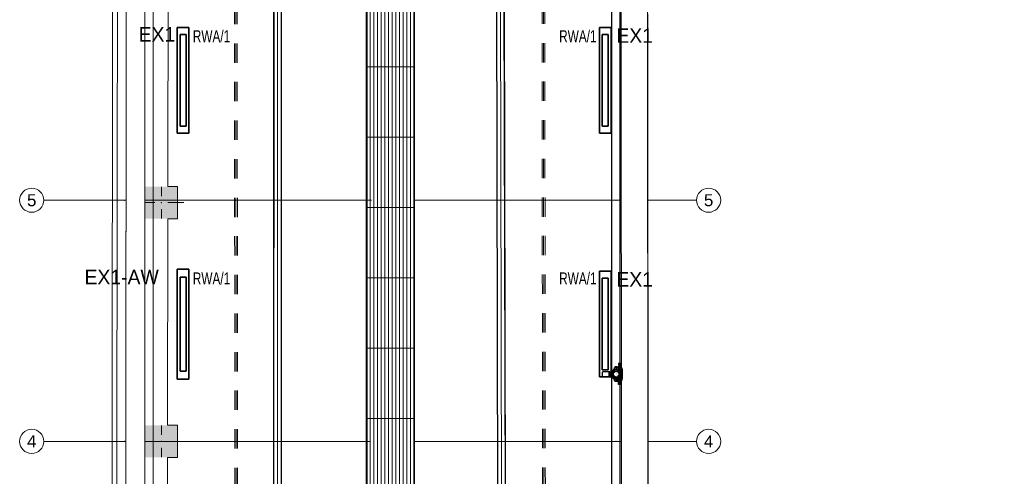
# Model space of a CAD drawing. Header units: millimetres. Extents: x -70539 to 23478, y -51814 to 44720.
# Tile 230 of 256: x -39699 to -27463, y 14345 to 20026. Entities that reach past the tile are written whole.
import ezdxf
from ezdxf.enums import TextEntityAlignment as Align

# ---------------------------------------------------------------- set-up
doc = ezdxf.new("R2010")
doc.units = ezdxf.units.MM
doc.set_wipeout_variables(frame=1)
doc.linetypes.add('A.01 RZUT PARTERU$0$Przerywana', pattern=[48, 24, -24])
doc.linetypes.add('A.01 RZUT PARTERU$0$Wipeout_Contour', pattern=[100, 0, -100])
for name, color, linetype, lineweight, true_color in [('A.01 RZUT PARTERU$0$00 - odbojniki_Nr_pióra__95', 7, 'Continuous', 20, 0x7c7c7c), ('A.01 RZUT PARTERU$0$00 - SUFIT Z BLACHY_Nr_pióra__95', 7, 'Continuous', 13, 0x7c7c7c), ('A.01 RZUT PARTERU$0$280-A Dachy Powłoki_Nr_pióra__95', 7, 'Continuous', 20, 0x7c7c7c), ('A.01 RZUT PARTERU$0$410-K Osie główne_Nr_pióra__95', 7, 'Continuous', 20, 0x7c7c7c), ('A.01 RZUT PARTERU$0$420-K Ściany_Nr_pióra__95', 7, 'Continuous', 20, 0x7c7c7c), ('A.01 RZUT PARTERU$0$440-K Słupy_Nr_pióra__95', 7, 'Continuous', 20, 0x7c7c7c), ('A.01 RZUT PARTERU$0$460 - Stropy_Nr_pióra__95', 7, 'Continuous', 13, 0x7c7c7c)]:
    doc.layers.add(name, color=color, linetype=linetype, lineweight=lineweight, true_color=true_color)
for name, color, linetype, lineweight in [('A.01 RZUT PARTERU$0$201-A Ppoż_Nr_pióra__31', 1, 'Continuous', 30), ('A.01 RZUT PARTERU$0$410-K Osie główne_Nr_pióra__1', 7, 'Continuous', 20), ('XREF', 8, 'Continuous', 9)]:
    doc.layers.add(name, color=color, linetype=linetype, lineweight=lineweight)
for name, color, linetype in [('A.01 RZUT PARTERU$0$420-K Ściany', 7, 'Continuous'), ('A.01 RZUT PARTERU$0$460 - Stropy', 7, 'Continuous'), ('ALTER_detekcja_gazu', 6, 'Continuous'), ('e_adresy', 10, 'Continuous')]:
    doc.layers.add(name, color=color, linetype=linetype)
doc.layers.add('DLX_LUM', color=1, linetype='Continuous', true_color=0xff0000)
doc.layers.add('DLX_LUMKEY_IDX', color=1, linetype='Continuous', true_color=0xff0000)
doc.styles.add('A.01 RZUT PARTERU$0$STYL_AUTOMATYCZNY_2', font='arial.ttf')
doc.styles.get("Standard").update_dxf_attribs({"font": 'arial.ttf'})
doc.styles.add('TableTextStyle', font='txt')
doc.linetypes.add('A.01 RZUT PARTERU$0$PPOZ REI 60', pattern='A,0,[1,A.01 RZUT PARTERU1.Shx,S=1.984127,R=0,X=0,Y=0],-400,0', length=400)

# ---------------------------------------------------------------- blocks, each defined once
blk = doc.blocks.new('A$C24A855FB')
at = {"color": 5}
for p, q in [((235, 261), (200, 261)), ((200, 261), (200, 251)), ((200, 251), (200, 251)), ((200, 251), (200, 241)), ((235, 251), (200, 251)), ((235, 261), (235, 251)), ((235, 251), (235, 251)), ((235, 251), (235, 241)), ((9, 158), (0, 153)), ((0, 153), (0, 107)), ((95, 158), (9, 158)), ((81, 158), (81, 103)), ((92, 158), (92, 103)), ((96, 156), (95, 158)), ((111, 156), (96, 156)), ((113, 142), (106, 140)), ((113, 162), (118, 156)), ((132, 175), (125, 177)), ((144, 183), (143, 191)), ((149, 193), (157, 219)), ((165, 190), (162, 197)), ((165, 224), (183, 224)), ((184, 196), (180, 190)), ((189, 219), (193, 208)), ((199, 208), (191, 208)), ((191, 208), (191, 195)), ((200, 219), (199, 219)), ((199, 219), (199, 208)), ((199, 208), (236, 208)), ((200, 241), (204, 241)), ((204, 231), (200, 231)), ((200, 231), (200, 219)), ((235, 219), (200, 219)), ((202, 190), (201, 184)), ((204, 241), (204, 231)), ((204, 241), (232, 241)), ((232, 231), (204, 231)), ((211, 194), (207, 191)), ((207, 191), (207, 188)), ((225, 194), (211, 194)), ((211, 194), (211, 186)), ((216, 188), (214, 185)), ((214, 185), (216, 182)), ((220, 178), (214, 174)), ((220, 188), (216, 188)), ((216, 182), (219, 182)), ((218, 219), (218, 208)), ((219, 182), (221, 185)), ((221, 185), (220, 188)), ((228, 191), (225, 194)), ((225, 194), (225, 173)), ((232, 162), (227, 157)), ((228, 168), (228, 191)), ((235, 241), (232, 241)), ((232, 241), (232, 231)), ((232, 231), (235, 231)), ((239, 140), (232, 142)), ((235, 231), (235, 219)), ((235, 219), (236, 219)), ((236, 219), (236, 208)), ((236, 208), (244, 208)), ((244, 153), (236, 153)), ((244, 208), (245, 183)), ((245, 183), (244, 153)), ((245, 183), (248, 182)), ((248, 182), (248, 78)), ((0, 107), (9, 103)), ((9, 103), (95, 103)), ((95, 103), (96, 105)), ((96, 105), (111, 105)), ((113, 120), (106, 120)), ((118, 105), (114, 99)), ((131, 86), (125, 83)), ((144, 77), (143, 70)), ((156, 43), (149, 68)), ((160, 39), (156, 43)), ((164, 37), (160, 39)), ((165, 70), (162, 64)), ((182, 37), (164, 37)), ((184, 64), (181, 70)), ((186, 39), (182, 37)), ((190, 43), (186, 39)), ((193, 53), (190, 43)), ((191, 53), (191, 66)), ((244, 53), (191, 53)), ((199, 42), (199, 53)), ((200, 42), (199, 42)), ((200, 30), (200, 42)), ((200, 42), (235, 42)), ((203, 30), (200, 30)), ((200, 0), (200, 11)), ((200, 11), (201, 11)), ((236, 0), (200, 0)), ((203, 71), (201, 77)), ((201, 11), (201, 20)), ((201, 20), (203, 20)), ((201, 11), (235, 11)), ((203, 20), (203, 30)), ((232, 30), (203, 30)), ((232, 20), (203, 20)), ((208, 64), (208, 72)), ((208, 72), (210, 72)), ((228, 64), (208, 64)), ((210, 72), (210, 75)), ((210, 67), (210, 72)), ((225, 67), (210, 67)), ((224, 63), (212, 63)), ((212, 63), (212, 58)), ((212, 58), (217, 58)), ((221, 84), (215, 87)), ((217, 58), (217, 61)), ((217, 61), (219, 61)), ((218, 53), (218, 42)), ((218, 0), (218, 11)), ((219, 61), (219, 59)), ((219, 59), (224, 59)), ((224, 59), (224, 63)), ((225, 89), (225, 72)), ((225, 72), (228, 72)), ((225, 72), (225, 67)), ((232, 100), (227, 104)), ((228, 72), (228, 64)), ((239, 121), (232, 118)), ((235, 30), (232, 30)), ((232, 30), (232, 20)), ((232, 20), (235, 20)), ((235, 53), (235, 42)), ((235, 42), (235, 42)), ((235, 42), (235, 30)), ((235, 20), (235, 10)), ((235, 10), (236, 10)), ((244, 108), (236, 108)), ((236, 10), (236, 0)), ((244, 78), (244, 108)), ((248, 78), (244, 78)), ((244, 78), (244, 53))]:
    blk.add_line(p, q, dxfattribs=at)
for centre, radius in [((173, 130), 67), ((173, 130), 60.4), ((173, 130), 47.4), ((173, 130), 44.1), ((173, 130), 35.7), ((173, 212), 5.22), ((172, 50), 4.74)]:
    blk.add_circle(centre, radius, dxfattribs=at)
for centre, radius, start, end in [((173, 130), 63.6, 153.2977, 170.35), ((173, 130), 63.6, 117.2649, 133.9624), ((165, 216), 8.46, 90.2005, 152.9772), ((173, 130), 63.6, 81.5847, 98.4864), ((180, 214), 10.3, 29.6052, 75.1204), ((173, 130), 63.6, 45.5785, 62.7033), ((218, 185), 5.99, 279.4141, 181.6982), ((173, 130), 63.6, 9.6017, 26.8372), ((173, 130), 63.6, 189.5673, 206.7909), ((173, 130), 63.6, 225.7214, 242.5942), ((173, 130), 63.6, 261.7122, 278.6344), ((173, 130), 63.6, 297.4264, 315.2826), ((173, 130), 63.6, 333.6103, 350.0875)]:
    blk.add_arc(centre, radius, start, end, dxfattribs=at)
at = {"color": 5, "insert": (185, 157), "char_height": 8, "width": 56.09, "attachment_point": 1, "rotation": 270}
blk.add_mtext('\\pxqc; MGX-70', dxfattribs=at)
blk = doc.blocks.new('A.01 RZUT PARTERU')
at = {"layer": 'A.01 RZUT PARTERU$0$440-K Słupy_Nr_pióra__95', "linetype": 'Continuous', "lineweight": 5}
for points in [[(32.2, 1250.8), (32.2, 1210.8), (60.3, 1210.8), (60.4, 1250.8)], [(60.3, 1210.8), (72.2, 1210.8), (72.2, 1250.8), (60.4, 1250.8)], [(32.2, 953.8), (32.2, 913.8), (59.9, 913.8), (60, 953.8)], [(59.9, 913.8), (72.2, 913.8), (72.2, 953.8), (60, 953.8)]]:
    blk.add_hatch(color=8, dxfattribs=at).paths.add_polyline_path(points)
at = {"color": 8, "lineweight": 5}
for p, q in [((192.4, 2518), (192, 183)), ((192.4, 2518), (192, 183)), ((200.9, 183), (201.3, 2518)), ((200.9, 183), (201.3, 2518)), ((466.8, 2515.8), (472, 183.6)), ((466.8, 2515.8), (472, 183.6)), ((480.9, 183.6), (475.7, 2515.8)), ((480.9, 183.6), (475.7, 2515.8))]:
    blk.add_line(p, q, dxfattribs=at)
at = {"layer": 'A.01 RZUT PARTERU$0$00 - odbojniki_Nr_pióra__95', "color": 8, "linetype": 'Continuous', "lineweight": 5}
for p, q in [((191.9, 2518), (191.5, 183)), ((191.9, 2518), (191.5, 183)), ((192.4, 2518), (192, 183)), ((192.4, 2518), (192, 183)), ((196.8, 2518), (196.4, 183)), ((196.8, 2518), (196.4, 183)), ((200.9, 183), (201.3, 2518)), ((200.9, 183), (201.3, 2518)), ((201.4, 183), (201.8, 2518)), ((201.4, 183), (201.8, 2518)), ((466.3, 2515.8), (471.5, 183.6)), ((466.3, 2515.8), (471.5, 183.6)), ((466.8, 2515.8), (472, 183.6)), ((466.8, 2515.8), (472, 183.6)), ((471.3, 2515.8), (476.5, 183.6)), ((471.3, 2515.8), (476.5, 183.6)), ((480.9, 183.6), (475.7, 2515.8)), ((480.9, 183.6), (475.7, 2515.8)), ((481.4, 183.6), (476.2, 2515.8)), ((481.4, 183.6), (476.2, 2515.8))]:
    blk.add_line(p, q, dxfattribs=at)
at = {"layer": 'A.01 RZUT PARTERU$0$00 - SUFIT Z BLACHY_Nr_pióra__95', "color": 8, "linetype": 'A.01 RZUT PARTERU$0$Przerywana', "lineweight": 5}
for p, q in [((144.5, 60.9), (141.9, 2517.2)), ((146.2, 60.9), (143.6, 2517.2)), ((147.9, 60.9), (145.3, 2517.2)), ((526.8, 61.3), (524.2, 2517.6)), ((528.5, 61.3), (525.9, 2517.6)), ((530.3, 61.3), (527.6, 2517.6))]:
    blk.add_line(p, q, dxfattribs=at)
at = {"layer": 'A.01 RZUT PARTERU$0$201-A Ppoż_Nr_pióra__31', "color": 8, "linetype": 'A.01 RZUT PARTERU$0$PPOZ REI 60', "lineweight": 5}
blk.add_line((641.5, 2288.5), (641.5, -3.9), dxfattribs=at)
at = {"layer": 'A.01 RZUT PARTERU$0$280-A Dachy Powłoki_Nr_pióra__95', "color": 8, "linetype": 'Continuous', "lineweight": 5, "flags": 128}
for points in [[(-10.2, 59.9), (-6.5, 3006.8)], [(13.5, 3006.8), (13.5, 59.9)], [(14.5, 59.9), (14.5, 3006.8)], [(31.5, 59.9), (31.5, 3006.8)]]:
    blk.add_lwpolyline(points, dxfattribs=at)
at = {"layer": 'A.01 RZUT PARTERU$0$410-K Osie główne_Nr_pióra__95', "color": 8, "linetype": 'Continuous', "lineweight": 5}
for p, q in [((642.1, 3003), (642.1, 22.1)), ((6.1, 1233.8), (-93.9, 1233.8)), ((6.1, 1233.8), (617.3, 1233.8)), ((617.3, 1233.8), (717.3, 1233.8)), ((6.1, 933.8), (-93.9, 933.8)), ((6.1, 933.8), (617.3, 933.8)), ((617.3, 933.8), (717.3, 933.8))]:
    blk.add_line(p, q, dxfattribs=at)
for centre in [(-108.9, 1233.8), (732.3, 1233.8), (-108.9, 933.8), (732.3, 933.8)]:
    blk.add_circle(centre, 15, dxfattribs=at)
for p in [(6.1, 1233.8), (6.1, 1233.8), (617.3, 1233.8), (617.3, 1233.8), (6.1, 933.8), (6.1, 933.8), (617.3, 933.8), (617.3, 933.8)]:
    blk.add_point(p, dxfattribs=at)
at = {"layer": 'A.01 RZUT PARTERU$0$420-K Ściany_Nr_pióra__95', "color": 8, "linetype": 'Continuous', "lineweight": 5, "flags": 128}
blk.add_lwpolyline([(-0.4, 3069.7), (-4.2, -3.1)], dxfattribs=at)
at = {"layer": 'A.01 RZUT PARTERU$0$440-K Słupy_Nr_pióra__95', "color": 8, "linetype": 'Continuous', "lineweight": 5}
for p, q in [((52.2, 1238.8), (52.2, 1258.8)), ((44.2, 1230.8), (24.2, 1230.8)), ((60.2, 1230.8), (80.2, 1230.8)), ((52.2, 1222.8), (52.2, 1202.8)), ((52.2, 941.8), (52.2, 961.8)), ((44.2, 933.8), (24.2, 933.8)), ((60.2, 933.8), (80.2, 933.8)), ((52.2, 925.8), (52.2, 905.8))]:
    blk.add_line(p, q, dxfattribs=at)
at = {"layer": 'A.01 RZUT PARTERU$0$440-K Słupy_Nr_pióra__95', "color": 8, "linetype": 'Continuous', "lineweight": 5, "flags": 128}
for points in [[(60.3, 1210.8), (72.2, 1210.8), (72.2, 1250.8), (60.4, 1250.8)], [(59.9, 913.8), (72.2, 913.8), (72.2, 953.8), (60, 953.8)]]:
    blk.add_lwpolyline(points, dxfattribs=at)
at = {"layer": 'A.01 RZUT PARTERU$0$440-K Słupy_Nr_pióra__95', "color": 8, "linetype": 'Continuous', "lineweight": 5}
for p in [(52.2, 1230.8), (52.2, 933.8)]:
    blk.add_point(p, dxfattribs=at)
at = {"layer": 'A.01 RZUT PARTERU$0$460 - Stropy_Nr_pióra__95', "color": 8, "linetype": 'Continuous', "lineweight": 5}
for p, q in [((306.8, 2362.1), (306.8, 262.1)), ((307.8, 263.1), (307.8, 2361.1))]:
    blk.add_line(p, q, dxfattribs=at)
at = {"layer": 'A.01 RZUT PARTERU$0$410-K Osie główne_Nr_pióra__1', "color": 8, "lineweight": 5, "style": 'A.01 RZUT PARTERU$0$STYL_AUTOMATYCZNY_2'}
for s, p in [('5', (-108.9, 1241.3)), ('5', (732.3, 1241.3)), ('4', (-108.9, 941.3)), ('4', (732.3, 941.3))]:
    blk.add_text(s, height=15, dxfattribs=at).set_placement(p, align=Align.TOP_CENTER)
at = {"color": 8, "linetype": 'A.01 RZUT PARTERU$0$Wipeout_Contour', "lineweight": 5, "ltscale": 6138.335975}
blk.add_wipeout([(6.8, 9.9), (8.8, 9.9), (12.6, 3056.7), (10.6, 3056.7)], dxfattribs=at).dxf.layer = 'A.01 RZUT PARTERU$0$420-K Ściany'
at = {"color": 8, "linetype": 'A.01 RZUT PARTERU$0$Wipeout_Contour', "lineweight": 5, "ltscale": 6017.385693}
blk.add_wipeout([(655.3, 2276.8), (622.3, 2276.8), (625.1, 59.1), (658.1, 59.1)], dxfattribs=at).dxf.layer = 'A.01 RZUT PARTERU$0$420-K Ściany'
at = {"layer": 'A.01 RZUT PARTERU$0$420-K Ściany_Nr_pióra__95', "color": 8, "linetype": 'Continuous', "lineweight": 5, "flags": 128}
for points in [[(622.3, 2276.8), (625.1, 59.1)], [(658.1, 59.1), (655.3, 2276.8)]]:
    blk.add_lwpolyline(points, dxfattribs=at)
at = {"color": 8, "linetype": 'A.01 RZUT PARTERU$0$Wipeout_Contour', "lineweight": 5, "ltscale": 6142.025808}
blk.add_wipeout([(8.8, 19.9), (18.8, 19.9), (22.6, 3046.7), (12.6, 3046.7)], dxfattribs=at).dxf.layer = 'A.01 RZUT PARTERU$0$420-K Ściany'
at = {"layer": 'A.01 RZUT PARTERU$0$420-K Ściany_Nr_pióra__95', "color": 8, "linetype": 'Continuous', "lineweight": 5, "flags": 128}
blk.add_lwpolyline([(10.6, 3058.7), (6.8, 9.9)], dxfattribs=at)
at = {"color": 8, "linetype": 'A.01 RZUT PARTERU$0$Wipeout_Contour', "lineweight": 5, "ltscale": 6148.220068}
blk.add_wipeout([(18.8, 19.9), (18.8, 19.9), (22.6, 3046.7), (22.6, 3046.7)], dxfattribs=at).dxf.layer = 'A.01 RZUT PARTERU$0$420-K Ściany'
at = {"color": 8, "linetype": 'A.01 RZUT PARTERU$0$Wipeout_Contour', "lineweight": 5, "ltscale": 61418.732381}
blk.add_wipeout([(22.6, 3006.7), (18.9, 59.9), (58.9, 59.9), (59.2, 313.8), (32.2, 313.8), (32.2, 353.8), (59.2, 353.8), (59.6, 613.8), (32.2, 613.8), (32.2, 653.8), (59.6, 653.8), (59.9, 913.8), (32.2, 913.8), (32.2, 953.8), (60, 953.8), (60.3, 1210.8), (32.2, 1210.8), (32.2, 1250.8), (60.4, 1250.8), (60.7, 1513.8), (32.2, 1513.8), (32.2, 1553.8), (60.7, 1553.8), (61.1, 1813.8), (32.2, 1813.8), (32.2, 1853.8), (61.1, 1853.8), (61.4, 2113.8), (32.2, 2113.8), (32.2, 2153.8), (61.5, 2153.8), (61.8, 2413.8), (32.2, 2413.8), (32.2, 2453.8), (61.9, 2453.8), (62.2, 2716.8), (31.2, 2716.8), (31.2, 2756.8), (62.3, 2756.8), (62.6, 3006.7)], dxfattribs=at).dxf.layer = 'A.01 RZUT PARTERU$0$420-K Ściany'
at = {"layer": 'A.01 RZUT PARTERU$0$280-A Dachy Powłoki_Nr_pióra__95', "color": 8, "linetype": 'Continuous', "lineweight": 5, "flags": 128}
blk.add_lwpolyline([(31.8, 3006.8), (31.8, 59.9)], dxfattribs=at)
at = {"layer": 'A.01 RZUT PARTERU$0$410-K Osie główne_Nr_pióra__95', "color": 8, "linetype": 'Continuous', "lineweight": 5}
blk.add_line((42.1, 3003), (42.1, 22.1), dxfattribs=at)
at = {"layer": 'A.01 RZUT PARTERU$0$420-K Ściany_Nr_pióra__95', "color": 8, "linetype": 'Continuous', "lineweight": 5, "flags": 128}
for points in [[(60.4, 1250.8), (60.7, 1513.8)], [(60.4, 1250.8), (60.7, 1513.8)], [(60, 953.8), (60.3, 1210.8)], [(60, 953.8), (60.3, 1210.8)], [(59.6, 653.8), (59.9, 913.8)], [(59.6, 653.8), (59.9, 913.8)]]:
    blk.add_lwpolyline(points, dxfattribs=at)
at = {"layer": 'A.01 RZUT PARTERU$0$420-K Ściany_Nr_pióra__95', "color": 8, "linetype": 'Continuous', "lineweight": 5}
for points in [[(32.2, 2453.8), (32.2, 313.8), (32.2, 353.8)], [(32.2, 2453.8), (32.2, 353.8), (32.2, 613.8)], [(32.2, 2453.8), (32.2, 613.8), (32.2, 653.8)], [(32.2, 2453.8), (32.2, 653.8), (32.2, 913.8)], [(32.2, 2453.8), (32.2, 913.8), (32.2, 953.8)], [(32.2, 2453.8), (32.2, 953.8), (32.2, 1210.8)], [(32.2, 2453.8), (32.2, 1210.8), (32.2, 1250.8)], [(32.2, 2453.8), (32.2, 1250.8), (32.2, 1513.8)]]:
    blk.add_solid(points, dxfattribs=at)
at = {"layer": 'A.01 RZUT PARTERU$0$460 - Stropy_Nr_pióra__95', "color": 8, "linetype": 'Continuous', "lineweight": 5, "flags": 128}
blk.add_lwpolyline([(6.8, 7.9), (658.6, 7), (655.7, 2276.8), (1099.7, 2276.8), (1099.7, 2747.2), (655.1, 2747.2), (654.7, 3058.7), (10.6, 3058.7)], close=True, dxfattribs=at)
at = {"color": 8, "linetype": 'A.01 RZUT PARTERU$0$Wipeout_Contour', "lineweight": 5, "ltscale": 5613.369864}
blk.add_wipeout([(306.8, 262.1), (366.8, 262.1), (366.8, 2362.1), (321.4, 2347.5)], dxfattribs=at).dxf.layer = 'A.01 RZUT PARTERU$0$460 - Stropy'
at = {"layer": 'A.01 RZUT PARTERU$0$460 - Stropy_Nr_pióra__95', "color": 8, "linetype": 'Continuous', "lineweight": 5}
for p, q in [((366.8, 262.1), (366.8, 2362.1)), ((365.8, 2361.1), (365.8, 263.1)), ((307.8, 1487), (307.8, 1399.6)), ((311.8, 1399.6), (311.8, 1487)), ((311.8, 1487), (311.8, 1399.6)), ((316.4, 1399.6), (316.4, 1487)), ((316.4, 1487), (316.4, 1399.6)), ((320.9, 1487), (320.9, 1399.6)), ((320.9, 1399.6), (320.9, 1487)), ((325.4, 1487), (325.4, 1399.6)), ((325.4, 1399.6), (325.4, 1487)), ((330, 1399.6), (330, 1487)), ((330, 1487), (330, 1399.6)), ((334.5, 1487), (334.5, 1399.6)), ((334.5, 1399.6), (334.5, 1487)), ((339, 1399.6), (339, 1487)), ((339, 1487), (339, 1399.6)), ((343.6, 1487), (343.6, 1399.6)), ((343.6, 1399.6), (343.6, 1487)), ((348.1, 1487), (348.1, 1399.6)), ((348.1, 1399.6), (348.1, 1487)), ((352.7, 1399.6), (352.7, 1487)), ((352.7, 1487), (352.7, 1399.6)), ((357.2, 1487), (357.2, 1399.6)), ((357.2, 1399.6), (357.2, 1487)), ((361.7, 1487), (361.7, 1399.6)), ((361.7, 1399.6), (361.7, 1487)), ((365.8, 1399.6), (365.8, 1487)), ((307.8, 1399.6), (311.8, 1399.6)), ((311.8, 1399.6), (307.8, 1399.6)), ((307.8, 1399.6), (307.8, 1312.1)), ((316.4, 1399.6), (311.8, 1399.6)), ((311.8, 1399.6), (311.8, 1312.1)), ((311.8, 1399.6), (316.4, 1399.6)), ((311.8, 1312.1), (311.8, 1399.6)), ((316.4, 1312.1), (316.4, 1399.6)), ((320.9, 1399.6), (316.4, 1399.6)), ((316.4, 1399.6), (316.4, 1312.1)), ((316.4, 1399.6), (320.9, 1399.6)), ((325.4, 1399.6), (320.9, 1399.6)), ((320.9, 1399.6), (320.9, 1312.1)), ((320.9, 1399.6), (325.4, 1399.6)), ((320.9, 1312.1), (320.9, 1399.6)), ((325.4, 1399.6), (330, 1399.6)), ((330, 1399.6), (325.4, 1399.6)), ((325.4, 1399.6), (325.4, 1312.1)), ((325.4, 1312.1), (325.4, 1399.6)), ((330, 1312.1), (330, 1399.6)), ((330, 1399.6), (334.5, 1399.6)), ((334.5, 1399.6), (330, 1399.6)), ((330, 1399.6), (330, 1312.1)), ((334.5, 1399.6), (339, 1399.6)), ((334.5, 1312.1), (334.5, 1399.6)), ((339, 1399.6), (334.5, 1399.6)), ((334.5, 1399.6), (334.5, 1312.1)), ((343.6, 1399.6), (339, 1399.6)), ((339, 1399.6), (339, 1312.1)), ((339, 1399.6), (343.6, 1399.6)), ((339, 1312.1), (339, 1399.6)), ((343.6, 1399.6), (348.1, 1399.6)), ((348.1, 1399.6), (343.6, 1399.6)), ((343.6, 1399.6), (343.6, 1312.1)), ((343.6, 1312.1), (343.6, 1399.6)), ((348.1, 1399.6), (352.7, 1399.6)), ((352.7, 1399.6), (348.1, 1399.6)), ((348.1, 1399.6), (348.1, 1312.1)), ((348.1, 1312.1), (348.1, 1399.6)), ((352.7, 1399.6), (357.2, 1399.6)), ((357.2, 1399.6), (352.7, 1399.6)), ((352.7, 1312.1), (352.7, 1399.6)), ((352.7, 1399.6), (352.7, 1312.1)), ((357.2, 1399.6), (361.7, 1399.6)), ((361.7, 1399.6), (357.2, 1399.6)), ((357.2, 1399.6), (357.2, 1312.1)), ((357.2, 1312.1), (357.2, 1399.6)), ((365.8, 1399.6), (361.7, 1399.6)), ((361.7, 1399.6), (361.7, 1312.1)), ((361.7, 1399.6), (365.8, 1399.6)), ((361.7, 1312.1), (361.7, 1399.6)), ((365.8, 1312.1), (365.8, 1399.6)), ((307.8, 1312.1), (311.8, 1312.1)), ((311.8, 1312.1), (307.8, 1312.1)), ((307.8, 1312.1), (307.8, 1224.6)), ((316.4, 1312.1), (311.8, 1312.1)), ((311.8, 1312.1), (311.8, 1224.6)), ((311.8, 1312.1), (316.4, 1312.1)), ((311.8, 1224.6), (311.8, 1312.1)), ((320.9, 1312.1), (316.4, 1312.1)), ((316.4, 1312.1), (316.4, 1224.6)), ((316.4, 1224.6), (316.4, 1312.1)), ((316.4, 1312.1), (320.9, 1312.1)), ((320.9, 1224.6), (320.9, 1312.1)), ((325.4, 1312.1), (320.9, 1312.1)), ((320.9, 1312.1), (320.9, 1224.6)), ((320.9, 1312.1), (325.4, 1312.1)), ((325.4, 1312.1), (330, 1312.1)), ((330, 1312.1), (325.4, 1312.1)), ((325.4, 1312.1), (325.4, 1224.6)), ((325.4, 1224.6), (325.4, 1312.1)), ((330, 1224.6), (330, 1312.1)), ((334.5, 1312.1), (330, 1312.1)), ((330, 1312.1), (330, 1224.6)), ((330, 1312.1), (334.5, 1312.1)), ((334.5, 1224.6), (334.5, 1312.1)), ((334.5, 1312.1), (339, 1312.1)), ((339, 1312.1), (334.5, 1312.1)), ((334.5, 1312.1), (334.5, 1224.6)), ((343.6, 1312.1), (339, 1312.1)), ((339, 1312.1), (339, 1224.6)), ((339, 1312.1), (343.6, 1312.1)), ((339, 1224.6), (339, 1312.1)), ((343.6, 1312.1), (348.1, 1312.1)), ((348.1, 1312.1), (343.6, 1312.1)), ((343.6, 1312.1), (343.6, 1224.6)), ((343.6, 1224.6), (343.6, 1312.1)), ((348.1, 1312.1), (352.7, 1312.1)), ((352.7, 1312.1), (348.1, 1312.1)), ((348.1, 1312.1), (348.1, 1224.6)), ((348.1, 1224.6), (348.1, 1312.1)), ((352.7, 1312.1), (357.2, 1312.1)), ((357.2, 1312.1), (352.7, 1312.1)), ((352.7, 1312.1), (352.7, 1224.6)), ((352.7, 1224.6), (352.7, 1312.1)), ((361.7, 1312.1), (357.2, 1312.1)), ((357.2, 1312.1), (357.2, 1224.6)), ((357.2, 1312.1), (361.7, 1312.1)), ((357.2, 1224.6), (357.2, 1312.1)), ((361.7, 1312.1), (365.8, 1312.1)), ((365.8, 1312.1), (361.7, 1312.1)), ((361.7, 1312.1), (361.7, 1224.6)), ((361.7, 1224.6), (361.7, 1312.1)), ((365.8, 1224.6), (365.8, 1312.1)), ((307.8, 1224.6), (311.8, 1224.6)), ((311.8, 1224.6), (307.8, 1224.6)), ((307.8, 1224.6), (307.8, 1137.2)), ((311.8, 1224.6), (316.4, 1224.6)), ((316.4, 1224.6), (311.8, 1224.6)), ((311.8, 1224.6), (311.8, 1137.2)), ((311.8, 1137.2), (311.8, 1224.6)), ((316.4, 1224.6), (320.9, 1224.6)), ((320.9, 1224.6), (316.4, 1224.6)), ((316.4, 1224.6), (316.4, 1137.2)), ((316.4, 1137.2), (316.4, 1224.6)), ((320.9, 1137.2), (320.9, 1224.6)), ((320.9, 1224.6), (325.4, 1224.6)), ((325.4, 1224.6), (320.9, 1224.6)), ((320.9, 1224.6), (320.9, 1137.2)), ((330, 1224.6), (325.4, 1224.6)), ((325.4, 1224.6), (325.4, 1137.2)), ((325.4, 1224.6), (330, 1224.6)), ((325.4, 1137.2), (325.4, 1224.6)), ((330, 1137.2), (330, 1224.6)), ((330, 1224.6), (334.5, 1224.6)), ((334.5, 1224.6), (330, 1224.6)), ((330, 1224.6), (330, 1137.2)), ((334.5, 1137.2), (334.5, 1224.6)), ((334.5, 1224.6), (339, 1224.6)), ((339, 1224.6), (334.5, 1224.6)), ((334.5, 1224.6), (334.5, 1137.2)), ((343.6, 1224.6), (339, 1224.6)), ((339, 1224.6), (339, 1137.2)), ((339, 1224.6), (343.6, 1224.6)), ((339, 1137.2), (339, 1224.6)), ((343.6, 1224.6), (348.1, 1224.6)), ((348.1, 1224.6), (343.6, 1224.6)), ((343.6, 1224.6), (343.6, 1137.2)), ((343.6, 1137.2), (343.6, 1224.6)), ((352.7, 1224.6), (348.1, 1224.6)), ((348.1, 1224.6), (348.1, 1137.2)), ((348.1, 1224.6), (352.7, 1224.6)), ((348.1, 1137.2), (348.1, 1224.6)), ((357.2, 1224.6), (352.7, 1224.6)), ((352.7, 1224.6), (357.2, 1224.6)), ((352.7, 1137.2), (352.7, 1224.6)), ((352.7, 1224.6), (352.7, 1137.2)), ((361.7, 1224.6), (357.2, 1224.6)), ((357.2, 1224.6), (357.2, 1137.2)), ((357.2, 1224.6), (361.7, 1224.6)), ((357.2, 1137.2), (357.2, 1224.6)), ((365.8, 1224.6), (361.7, 1224.6)), ((361.7, 1224.6), (361.7, 1137.2)), ((361.7, 1224.6), (365.8, 1224.6)), ((361.7, 1137.2), (361.7, 1224.6)), ((365.8, 1137.2), (365.8, 1224.6)), ((307.8, 1137.2), (311.8, 1137.2)), ((311.8, 1137.2), (307.8, 1137.2)), ((307.8, 1137.2), (307.8, 1049.7)), ((316.4, 1137.2), (311.8, 1137.2)), ((311.8, 1137.2), (311.8, 1049.7)), ((311.8, 1137.2), (316.4, 1137.2)), ((311.8, 1049.7), (311.8, 1137.2)), ((316.4, 1137.2), (320.9, 1137.2)), ((320.9, 1137.2), (316.4, 1137.2)), ((316.4, 1137.2), (316.4, 1049.7)), ((316.4, 1049.7), (316.4, 1137.2)), ((320.9, 1049.7), (320.9, 1137.2)), ((325.4, 1137.2), (320.9, 1137.2)), ((320.9, 1137.2), (320.9, 1049.7)), ((320.9, 1137.2), (325.4, 1137.2)), ((325.4, 1137.2), (330, 1137.2)), ((325.4, 1049.7), (325.4, 1137.2)), ((330, 1137.2), (325.4, 1137.2)), ((325.4, 1137.2), (325.4, 1049.7)), ((330, 1049.7), (330, 1137.2)), ((330, 1137.2), (334.5, 1137.2)), ((334.5, 1137.2), (330, 1137.2)), ((330, 1137.2), (330, 1049.7)), ((334.5, 1049.7), (334.5, 1137.2)), ((334.5, 1137.2), (339, 1137.2)), ((339, 1137.2), (334.5, 1137.2)), ((334.5, 1137.2), (334.5, 1049.7)), ((339, 1137.2), (343.6, 1137.2)), ((343.6, 1137.2), (339, 1137.2)), ((339, 1137.2), (339, 1049.7)), ((339, 1049.7), (339, 1137.2)), ((348.1, 1137.2), (343.6, 1137.2)), ((343.6, 1137.2), (343.6, 1049.7)), ((343.6, 1137.2), (348.1, 1137.2)), ((343.6, 1049.7), (343.6, 1137.2)), ((348.1, 1137.2), (352.7, 1137.2)), ((348.1, 1049.7), (348.1, 1137.2)), ((352.7, 1137.2), (348.1, 1137.2)), ((348.1, 1137.2), (348.1, 1049.7)), ((357.2, 1137.2), (352.7, 1137.2)), ((352.7, 1137.2), (357.2, 1137.2)), ((352.7, 1137.2), (352.7, 1049.7)), ((352.7, 1049.7), (352.7, 1137.2)), ((357.2, 1137.2), (361.7, 1137.2)), ((361.7, 1137.2), (357.2, 1137.2)), ((357.2, 1137.2), (357.2, 1049.7)), ((357.2, 1049.7), (357.2, 1137.2)), ((361.7, 1137.2), (365.8, 1137.2)), ((365.8, 1137.2), (361.7, 1137.2)), ((361.7, 1137.2), (361.7, 1049.7)), ((361.7, 1049.7), (361.7, 1137.2)), ((365.8, 1049.7), (365.8, 1137.2)), ((307.8, 1049.7), (311.8, 1049.7)), ((311.8, 1049.7), (307.8, 1049.7)), ((307.8, 1049.7), (307.8, 962.3)), ((311.8, 1049.7), (316.4, 1049.7)), ((316.4, 1049.7), (311.8, 1049.7)), ((311.8, 1049.7), (311.8, 962.3)), ((311.8, 962.3), (311.8, 1049.7)), ((316.4, 1049.7), (320.9, 1049.7)), ((320.9, 1049.7), (316.4, 1049.7)), ((316.4, 1049.7), (316.4, 962.3)), ((316.4, 962.3), (316.4, 1049.7)), ((320.9, 962.3), (320.9, 1049.7)), ((320.9, 1049.7), (325.4, 1049.7)), ((325.4, 1049.7), (320.9, 1049.7)), ((320.9, 1049.7), (320.9, 962.3)), ((325.4, 1049.7), (330, 1049.7)), ((330, 1049.7), (325.4, 1049.7)), ((325.4, 1049.7), (325.4, 962.3)), ((325.4, 962.3), (325.4, 1049.7)), ((330, 962.3), (330, 1049.7)), ((330, 1049.7), (334.5, 1049.7)), ((334.5, 1049.7), (330, 1049.7)), ((330, 1049.7), (330, 962.3)), ((339, 1049.7), (334.5, 1049.7)), ((334.5, 1049.7), (334.5, 962.3)), ((334.5, 962.3), (334.5, 1049.7)), ((334.5, 1049.7), (339, 1049.7)), ((339, 962.3), (339, 1049.7)), ((343.6, 1049.7), (339, 1049.7)), ((339, 1049.7), (339, 962.3)), ((339, 1049.7), (343.6, 1049.7)), ((343.6, 1049.7), (348.1, 1049.7)), ((348.1, 1049.7), (343.6, 1049.7)), ((343.6, 1049.7), (343.6, 962.3)), ((343.6, 962.3), (343.6, 1049.7)), ((348.1, 1049.7), (352.7, 1049.7)), ((352.7, 1049.7), (348.1, 1049.7)), ((348.1, 1049.7), (348.1, 962.3)), ((348.1, 962.3), (348.1, 1049.7)), ((357.2, 1049.7), (352.7, 1049.7)), ((352.7, 1049.7), (357.2, 1049.7)), ((352.7, 1049.7), (352.7, 962.3)), ((352.7, 962.3), (352.7, 1049.7)), ((361.7, 1049.7), (357.2, 1049.7)), ((357.2, 1049.7), (357.2, 962.3)), ((357.2, 1049.7), (361.7, 1049.7)), ((357.2, 962.3), (357.2, 1049.7)), ((365.8, 1049.7), (361.7, 1049.7)), ((361.7, 1049.7), (361.7, 962.3)), ((361.7, 1049.7), (365.8, 1049.7)), ((361.7, 962.3), (361.7, 1049.7)), ((365.8, 962.3), (365.8, 1049.7)), ((307.8, 962.3), (311.8, 962.3)), ((311.8, 962.3), (307.8, 962.3)), ((307.8, 962.3), (307.8, 874.8)), ((311.8, 962.3), (316.4, 962.3)), ((316.4, 962.3), (311.8, 962.3)), ((311.8, 962.3), (311.8, 874.8)), ((311.8, 874.8), (311.8, 962.3)), ((316.4, 962.3), (320.9, 962.3)), ((320.9, 962.3), (316.4, 962.3)), ((316.4, 962.3), (316.4, 874.8)), ((316.4, 874.8), (316.4, 962.3)), ((320.9, 874.8), (320.9, 962.3)), ((320.9, 962.3), (325.4, 962.3)), ((325.4, 962.3), (320.9, 962.3)), ((320.9, 962.3), (320.9, 874.8)), ((325.4, 962.3), (330, 962.3)), ((330, 962.3), (325.4, 962.3)), ((325.4, 962.3), (325.4, 874.8)), ((325.4, 874.8), (325.4, 962.3)), ((330, 874.8), (330, 962.3)), ((330, 962.3), (334.5, 962.3)), ((334.5, 962.3), (330, 962.3)), ((330, 962.3), (330, 874.8)), ((339, 962.3), (334.5, 962.3)), ((334.5, 962.3), (334.5, 874.8)), ((334.5, 962.3), (339, 962.3)), ((334.5, 874.8), (334.5, 962.3)), ((339, 874.8), (339, 962.3)), ((339, 962.3), (343.6, 962.3)), ((343.6, 962.3), (339, 962.3)), ((339, 962.3), (339, 874.8)), ((348.1, 962.3), (343.6, 962.3)), ((343.6, 962.3), (343.6, 874.8)), ((343.6, 962.3), (348.1, 962.3)), ((343.6, 874.8), (343.6, 962.3)), ((348.1, 962.3), (352.7, 962.3)), ((352.7, 962.3), (348.1, 962.3)), ((348.1, 962.3), (348.1, 874.8)), ((348.1, 874.8), (348.1, 962.3)), ((357.2, 962.3), (352.7, 962.3)), ((352.7, 962.3), (357.2, 962.3)), ((352.7, 962.3), (352.7, 874.8)), ((352.7, 874.8), (352.7, 962.3)), ((361.7, 962.3), (357.2, 962.3)), ((357.2, 962.3), (357.2, 874.8)), ((357.2, 962.3), (361.7, 962.3)), ((357.2, 874.8), (357.2, 962.3)), ((365.8, 962.3), (361.7, 962.3)), ((361.7, 962.3), (361.7, 874.8)), ((361.7, 962.3), (365.8, 962.3)), ((361.7, 874.8), (361.7, 962.3)), ((365.8, 874.8), (365.8, 962.3))]:
    blk.add_line(p, q, dxfattribs=at)
at = {"layer": 'A.01 RZUT PARTERU$0$460 - Stropy_Nr_pióra__95', "color": 8, "linetype": 'Continuous', "lineweight": 5, "flags": 128}
for points in [[(306.8, 2362.1), (306.8, 262.1)], [(366.8, 262.1), (366.8, 2362.1)]]:
    blk.add_lwpolyline(points, dxfattribs=at)

msp = doc.modelspace()

# ---------------------------------------------------------------- block references
at = {"layer": 'XREF', "xscale": 10, "yscale": 10, "zscale": 10}
msp.add_blockref('A.01 RZUT PARTERU', (-38461, 5442), dxfattribs=at)

# ---------------------------------------------------------------- next in the draw order: linework, layer by layer
msp.add_lwpolyline([(-32240, 35381), (-32240, 6167), (-32340, 6167), (-32340, 35381), (-32240, 35381)])
at = {"layer": 'DLX_LUM'}
for points in [[(-37742, 19930, 0), (-37742, 18615, 0)], [(-37742, 18615, 0), (-37742, 19930, 0)], [(-37742, 19930, 0), (-37742, 19930, 0)], [(-37597, 19930, 0), (-37742, 19930, 0)], [(-37742, 19930, 0), (-37742, 19930, 0)], [(-37742, 19930, 0), (-37597, 19930, 0)], [(-37742, 19930, 0), (-37597, 19930, 0)], [(-37742, 18615, 0), (-37742, 19930, 0)], [(-37597, 19930, 0), (-37742, 19930, 0)], [(-37742, 19930, 0), (-37742, 18615, 0)], [(-37707, 19842, 0), (-37707, 18702, 0)], [(-37632, 19842, 0), (-37707, 19842, 0)], [(-37707, 18702, 0), (-37707, 19842, 0)], [(-37707, 19842, 0), (-37632, 19842, 0)], [(-37632, 18702, 0), (-37632, 19842, 0)], [(-37632, 19842, 0), (-37632, 18702, 0)], [(-37597, 18615, 0), (-37597, 19930, 0)], [(-37597, 19930, 0), (-37597, 19930, 0)], [(-37597, 19930, 0), (-37597, 18615, 0)], [(-37597, 19930, 0), (-37597, 19930, 0)], [(-37597, 19930, 0), (-37597, 18615, 0)], [(-37597, 18615, 0), (-37597, 19930, 0)], [(-32495, 19930, 0), (-32495, 18615, 0)], [(-32495, 18615, 0), (-32495, 19930, 0)], [(-32495, 19930, 0), (-32495, 19930, 0)], [(-32350, 19930, 0), (-32495, 19930, 0)], [(-32495, 19930, 0), (-32495, 19930, 0)], [(-32495, 19930, 0), (-32350, 19930, 0)], [(-32495, 19930, 0), (-32350, 19930, 0)], [(-32495, 18615, 0), (-32495, 19930, 0)], [(-32350, 19930, 0), (-32495, 19930, 0)], [(-32495, 19930, 0), (-32495, 18615, 0)], [(-32460, 19842, 0), (-32460, 18702, 0)], [(-32385, 19842, 0), (-32460, 19842, 0)], [(-32460, 18702, 0), (-32460, 19842, 0)], [(-32460, 19842, 0), (-32385, 19842, 0)], [(-32385, 18702, 0), (-32385, 19842, 0)], [(-32385, 19842, 0), (-32385, 18702, 0)], [(-32350, 18615, 0), (-32350, 19930, 0)], [(-32350, 19930, 0), (-32350, 19930, 0)], [(-32350, 19930, 0), (-32350, 18615, 0)], [(-32350, 19930, 0), (-32350, 19930, 0)], [(-32350, 19930, 0), (-32350, 18615, 0)], [(-32350, 18615, 0), (-32350, 19930, 0)], [(-37742, 18615, 0), (-37742, 18615, 0)], [(-37742, 18615, 0), (-37597, 18615, 0)], [(-37597, 18615, 0), (-37742, 18615, 0)], [(-37742, 18615, 0), (-37742, 18615, 0)], [(-37597, 18615, 0), (-37742, 18615, 0)], [(-37742, 18615, 0), (-37597, 18615, 0)], [(-37707, 18702, 0), (-37632, 18702, 0)], [(-37632, 18702, 0), (-37707, 18702, 0)], [(-37597, 18615, 0), (-37597, 18615, 0)], [(-37597, 18615, 0), (-37597, 18615, 0)], [(-32495, 18615, 0), (-32495, 18615, 0)], [(-32495, 18615, 0), (-32350, 18615, 0)], [(-32350, 18615, 0), (-32495, 18615, 0)], [(-32495, 18615, 0), (-32495, 18615, 0)], [(-32350, 18615, 0), (-32495, 18615, 0)], [(-32495, 18615, 0), (-32350, 18615, 0)], [(-32460, 18702, 0), (-32385, 18702, 0)], [(-32385, 18702, 0), (-32460, 18702, 0)], [(-32350, 18615, 0), (-32350, 18615, 0)], [(-32350, 18615, 0), (-32350, 18615, 0)], [(-37742, 16921, 0), (-37742, 15556, 0)], [(-37742, 15556, 0), (-37742, 16921, 0)], [(-37742, 16921, 0), (-37742, 16921, 0)], [(-37597, 16921, 0), (-37742, 16921, 0)], [(-37742, 16921, 0), (-37742, 16921, 0)], [(-37742, 16921, 0), (-37597, 16921, 0)], [(-37742, 16921, 0), (-37597, 16921, 0)], [(-37742, 15556, 0), (-37742, 16921, 0)], [(-37597, 16921, 0), (-37742, 16921, 0)], [(-37742, 16921, 0), (-37742, 15556, 0)], [(-37597, 15556, 0), (-37597, 16921, 0)], [(-37597, 16921, 0), (-37597, 16921, 0)], [(-37597, 16921, 0), (-37597, 15556, 0)], [(-37597, 16921, 0), (-37597, 16921, 0)], [(-37597, 16921, 0), (-37597, 15556, 0)], [(-37597, 15556, 0), (-37597, 16921, 0)], [(-32495, 16896, 0), (-32495, 15581, 0)], [(-32495, 15581, 0), (-32495, 16896, 0)], [(-32495, 16896, 0), (-32495, 16896, 0)], [(-32350, 16896, 0), (-32495, 16896, 0)], [(-32495, 16896, 0), (-32495, 16896, 0)], [(-32495, 16896, 0), (-32350, 16896, 0)], [(-32495, 16896, 0), (-32350, 16896, 0)], [(-32495, 15581, 0), (-32495, 16896, 0)], [(-32350, 16896, 0), (-32495, 16896, 0)], [(-32495, 16896, 0), (-32495, 15581, 0)], [(-32350, 15581, 0), (-32350, 16896, 0)], [(-32350, 16896, 0), (-32350, 16896, 0)], [(-32350, 16896, 0), (-32350, 15581, 0)], [(-32350, 16896, 0), (-32350, 16896, 0)], [(-32350, 16896, 0), (-32350, 15581, 0)], [(-32350, 15581, 0), (-32350, 16896, 0)], [(-37707, 16824, 0), (-37707, 15654, 0)], [(-37632, 16824, 0), (-37707, 16824, 0)], [(-37707, 15654, 0), (-37707, 16824, 0)], [(-37707, 16824, 0), (-37632, 16824, 0)], [(-37632, 15654, 0), (-37632, 16824, 0)], [(-37632, 16824, 0), (-37632, 15654, 0)], [(-32460, 16809, 0), (-32460, 15669, 0)], [(-32385, 16809, 0), (-32460, 16809, 0)], [(-32460, 15669, 0), (-32460, 16809, 0)], [(-32460, 16809, 0), (-32385, 16809, 0)], [(-32385, 15669, 0), (-32385, 16809, 0)], [(-32385, 16809, 0), (-32385, 15669, 0)], [(-32460, 15669, 0), (-32385, 15669, 0)], [(-32385, 15669, 0), (-32460, 15669, 0)], [(-37742, 15556, 0), (-37742, 15556, 0)], [(-37742, 15556, 0), (-37597, 15556, 0)], [(-37597, 15556, 0), (-37742, 15556, 0)], [(-37742, 15556, 0), (-37742, 15556, 0)], [(-37597, 15556, 0), (-37742, 15556, 0)], [(-37742, 15556, 0), (-37597, 15556, 0)], [(-37707, 15654, 0), (-37632, 15654, 0)], [(-37632, 15654, 0), (-37707, 15654, 0)], [(-37597, 15556, 0), (-37597, 15556, 0)], [(-37597, 15556, 0), (-37597, 15556, 0)], [(-32495, 15581, 0), (-32495, 15581, 0)], [(-32495, 15581, 0), (-32350, 15581, 0)], [(-32350, 15581, 0), (-32495, 15581, 0)], [(-32495, 15581, 0), (-32495, 15581, 0)], [(-32350, 15581, 0), (-32495, 15581, 0)], [(-32495, 15581, 0), (-32350, 15581, 0)], [(-32350, 15581, 0), (-32350, 15581, 0)], [(-32350, 15581, 0), (-32350, 15581, 0)]]:
    msp.add_polyline3d(points, dxfattribs=at)

# ---------------------------------------------------------------- next in the draw order: block references
at = {"layer": 'ALTER_detekcja_gazu'}
msp.add_blockref('A$C24A855FB', (-32459, 15486), dxfattribs=at)

# ---------------------------------------------------------------- next in the draw order: texts
at = {"layer": 'DLX_LUMKEY_IDX', "style": 'TableTextStyle'}
for s, p in [('EX1', (-38221, 19753)), ('EX1', (-32284, 19738)), ('EX1-AW', (-38894, 16734)), ('EX1', (-32284, 16705))]:
    msp.add_text(s, height=180, dxfattribs=at).set_placement(p)
at = {"layer": 'e_adresy', "width": 0.7}
for p in [(-37548, 19745), (-32995, 19745), (-37548, 16732), (-32995, 16732)]:
    msp.add_text('RWA/1', height=150, dxfattribs=at).set_placement(p)

doc.saveas('drawing.dxf')
